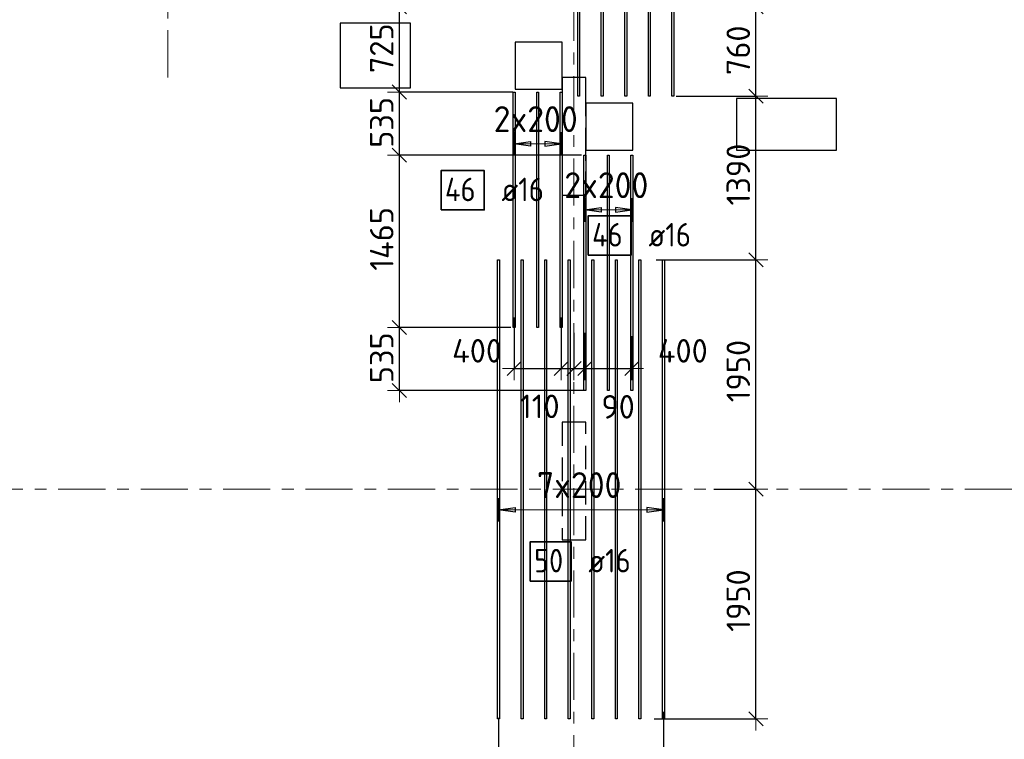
# Model space of a CAD drawing. Header units: metres. Extents: x -38 to 107, y -15 to 21.
# Tile 38 of 89: x 50 to 59, y 1 to 7. Entities that reach past the tile are written whole.
import ezdxf

# ---------------------------------------------------------------- set-up
doc = ezdxf.new("R2010")
doc.units = ezdxf.units.M
doc.header["$PDMODE"] = 65
for name, pattern in [('______11', [0.5, 0.4, -0.05, 0, -0.05]), ('______2', [0.27, 0.2, -0.07]), ('______5', [1.1, 0.8, -0.1, 0.1, -0.1])]:
    doc.linetypes.add(name, pattern=pattern)
for name, color, linetype, lineweight in [('XR$2$Осевая линия (1)', 7, '______5', 13), ('XR$3$Перекрытие (1)', 7, 'Continuous', 35), ('XR$3$Размерная линия (1)', 7, 'Continuous', 13)]:
    doc.layers.add(name, color=color, linetype=linetype, lineweight=lineweight)
for name, color, linetype, lineweight, true_color in [('XR$3$Арм.стержн.Доп. Арм верхн.зоны Х', 7, 'Continuous', 35, 0x8c8cff), ('XR$3$Арм.стержн.Доп. Арм. верхн.зоны У', 7, 'Continuous', 35, 0x739641), ('XR$5$Стена_ бетон несущ.', 7, 'Continuous', 70, 0xb4b496)]:
    doc.layers.add(name, color=color, linetype=linetype, lineweight=lineweight, true_color=true_color)
doc.styles.add('ISOCPEUR', font='txt')
doc.dimstyles.new('DIMSTYLE_3', dxfattribs={"dimtxt": 0.2, "dimasz": 0.2, "dimexe": 0, "dimexo": 0, "dimgap": 0.1, "dimtad": 2, "dimdec": 0, "dimlfac": 1000, "dimrnd": 5, "dimzin": 12, "dimdsep": 46, "dimtxsty": 'ISOCPEUR', "dimblk1": 'ALL_ML_STRICH', "dimblk2": 'ALL_ML_STRICH', "dimsah": 1, "dimcen": 0, "dimclrd": 7, "dimclre": 256, "dimclrt": 7, "dimadec": 0, "dimazin": 0, "dimtfac": 1, "dimtdec": 0, "dimtix": 1, "dimtmove": 2, "dimatfit": 3, "dimfxl": 0, "dimtzin": 0, "dimlwd": 0, "dimlwe": -3, "dimarcsym": 0})
doc.dimstyles.new('DIMSTYLE_6', dxfattribs={"dimtxt": 0.2, "dimasz": 0.2, "dimexe": 0, "dimexo": 0, "dimgap": 0.1, "dimtad": 2, "dimdec": 0, "dimlfac": 1000, "dimrnd": 5, "dimzin": 12, "dimdsep": 46, "dimtxsty": 'ISOCPEUR', "dimblk1": 'ALL_ML_STRICH', "dimblk2": 'ALL_ML_STRICH', "dimsah": 1, "dimcen": 0, "dimclrd": 7, "dimclre": 256, "dimclrt": 7, "dimadec": 0, "dimazin": 0, "dimtfac": 1, "dimtdec": 0, "dimtix": 1, "dimtmove": 2, "dimatfit": 3, "dimfxl": 0, "dimtvp": 1.2, "dimtzin": 0, "dimlwd": 0, "dimlwe": -3, "dimarcsym": 0})
doc.dimstyles.new('DIMSTYLE_7', dxfattribs={"dimtxt": 0.2, "dimasz": 0.2, "dimexe": 0, "dimexo": 0, "dimgap": 0.1, "dimtad": 0, "dimdec": 0, "dimlfac": 1000, "dimrnd": 5, "dimzin": 12, "dimdsep": 46, "dimtxsty": 'ISOCPEUR', "dimblk1": 'ALL_ML_STRICH', "dimblk2": 'ALL_ML_STRICH', "dimsah": 1, "dimcen": 0, "dimclrd": 7, "dimclre": 256, "dimclrt": 7, "dimadec": 0, "dimazin": 0, "dimtfac": 1, "dimtdec": 0, "dimtix": 1, "dimtmove": 2, "dimatfit": 3, "dimfxl": 0, "dimtvp": 1.2, "dimtzin": 0, "dimlwd": 0, "dimlwe": -3, "dimarcsym": 0})

# ---------------------------------------------------------------- blocks, each defined once
blk = doc.blocks.new('ALL_ML_STRICH')
at = {"color": 0, "linetype": 'ByBlock', "lineweight": -2}
for p, q in [((0, -0.5), (0, 0.5)), ((-1, 0), (0.5, 0)), ((-0.3, -0.3), (0.3, 0.3))]:
    blk.add_line(p, q, dxfattribs=at)
blk = doc.blocks.new('*D289')
at = {"layer": 'DEFPOINTS', "color": 7, "linetype": 'Continuous', "lineweight": 13, "transparency": 33554687}
for p in [(56.1181, 3.3), (55.6103, 1.3486), (56.4961, 1.3486)]:
    blk.add_point(p, dxfattribs=at)
at = {"layer": 'XR$3$Размерная линия (1)', "color": 9, "linetype": 'Continuous', "lineweight": -2, "true_color": 0xc7c7c7, "transparency": 33554687}
for p, q in [((56.1381, 3.3), (56.4961, 3.3)), ((55.6303, 1.3486), (56.4961, 1.3486))]:
    blk.add_line(p, q, dxfattribs=at)
at = {"layer": 'XR$3$Размерная линия (1)', "color": 7, "linetype": 'Continuous', "lineweight": -2, "transparency": 33554687}
blk.add_line((56.4961, 1.3486), (56.4961, 3.3), dxfattribs=at)
at = {"layer": 'XR$3$Размерная линия (1)', "color": 7, "linetype": 'Continuous', "lineweight": 13, "transparency": 33554687, "xscale": 0.2, "yscale": 0.2, "zscale": 0.2}
for p, rotation in [((56.4961, 3.3), 90), ((56.4961, 1.3486), 270)]:
    blk.add_blockref('ALL_ML_STRICH', p, dxfattribs=dict(at, rotation=rotation))
at = {"layer": 'XR$3$Размерная линия (1)', "color": 7, "linetype": 'Continuous', "lineweight": 13, "transparency": 33554687, "insert": (56.3461, 2.3543), "char_height": 0.2, "width": 0.8, "attachment_point": 5, "rotation": 90, "style": 'ISOCPEUR'}
blk.add_mtext('\\A1;{1950}', dxfattribs=at)
blk = doc.blocks.new('*D290')
at = {"layer": 'DEFPOINTS', "color": 7, "linetype": 'Continuous', "lineweight": 13, "transparency": 33554687}
for p in [(55.6278, 5.2486), (56.1181, 3.3), (56.4961, 3.3)]:
    blk.add_point(p, dxfattribs=at)
at = {"layer": 'XR$3$Размерная линия (1)', "color": 9, "linetype": 'Continuous', "lineweight": -2, "true_color": 0xc7c7c7, "transparency": 33554687}
for p, q in [((55.6478, 5.2486), (56.4961, 5.2486)), ((56.1381, 3.3), (56.4961, 3.3))]:
    blk.add_line(p, q, dxfattribs=at)
at = {"layer": 'XR$3$Размерная линия (1)', "color": 7, "linetype": 'Continuous', "lineweight": -2, "transparency": 33554687}
blk.add_line((56.4961, 3.3), (56.4961, 5.2486), dxfattribs=at)
at = {"layer": 'XR$3$Размерная линия (1)', "color": 7, "linetype": 'Continuous', "lineweight": 13, "transparency": 33554687, "xscale": 0.2, "yscale": 0.2, "zscale": 0.2}
for p, rotation in [((56.4961, 5.2486), 90), ((56.4961, 3.3), 270)]:
    blk.add_blockref('ALL_ML_STRICH', p, dxfattribs=dict(at, rotation=rotation))
at = {"layer": 'XR$3$Размерная линия (1)', "color": 7, "linetype": 'Continuous', "lineweight": 13, "transparency": 33554687, "insert": (56.3461, 4.3043), "char_height": 0.2, "width": 0.8, "attachment_point": 5, "rotation": 90, "style": 'ISOCPEUR'}
blk.add_mtext('\\A1;{1950}', dxfattribs=at)
blk = doc.blocks.new('*D291')
at = {"layer": 'DEFPOINTS', "color": 7, "linetype": 'Continuous', "lineweight": 13, "transparency": 33554687}
for p in [(55.7986, 6.6395), (55.6278, 5.2486), (56.4961, 5.2486)]:
    blk.add_point(p, dxfattribs=at)
at = {"layer": 'XR$3$Размерная линия (1)', "color": 9, "linetype": 'Continuous', "lineweight": -2, "true_color": 0xc7c7c7, "transparency": 33554687}
for p, q in [((55.8186, 6.6395), (56.4961, 6.6395)), ((55.6478, 5.2486), (56.4961, 5.2486))]:
    blk.add_line(p, q, dxfattribs=at)
at = {"layer": 'XR$3$Размерная линия (1)', "color": 7, "linetype": 'Continuous', "lineweight": -2, "transparency": 33554687}
blk.add_line((56.4961, 5.2486), (56.4961, 6.6395), dxfattribs=at)
at = {"layer": 'XR$3$Размерная линия (1)', "color": 7, "linetype": 'Continuous', "lineweight": 13, "transparency": 33554687, "xscale": 0.2, "yscale": 0.2, "zscale": 0.2}
for p, rotation in [((56.4961, 6.6395), 90), ((56.4961, 5.2486), 270)]:
    blk.add_blockref('ALL_ML_STRICH', p, dxfattribs=dict(at, rotation=rotation))
at = {"layer": 'XR$3$Размерная линия (1)', "color": 7, "linetype": 'Continuous', "lineweight": 13, "transparency": 33554687, "insert": (56.3461, 5.9741), "char_height": 0.2, "width": 0.8, "attachment_point": 5, "rotation": 90, "style": 'ISOCPEUR'}
blk.add_mtext('\\A1;{1390}', dxfattribs=at)
blk = doc.blocks.new('*D292')
at = {"layer": 'DEFPOINTS', "color": 7, "linetype": 'Continuous', "lineweight": 13, "transparency": 33554687}
for p in [(56.4289, 7.4), (55.7986, 6.6395), (56.4961, 6.6395)]:
    blk.add_point(p, dxfattribs=at)
at = {"layer": 'XR$3$Размерная линия (1)', "color": 9, "linetype": 'Continuous', "lineweight": -2, "true_color": 0xc7c7c7, "transparency": 33554687}
for p, q in [((56.4489, 7.4), (56.4961, 7.4)), ((55.8186, 6.6395), (56.4961, 6.6395))]:
    blk.add_line(p, q, dxfattribs=at)
at = {"layer": 'XR$3$Размерная линия (1)', "color": 7, "linetype": 'Continuous', "lineweight": -2, "transparency": 33554687}
blk.add_line((56.4961, 6.6395), (56.4961, 7.4), dxfattribs=at)
at = {"layer": 'XR$3$Размерная линия (1)', "color": 7, "linetype": 'Continuous', "lineweight": 13, "transparency": 33554687, "xscale": 0.2, "yscale": 0.2, "zscale": 0.2}
for p, rotation in [((56.4961, 7.4), 90), ((56.4961, 6.6395), 270)]:
    blk.add_blockref('ALL_ML_STRICH', p, dxfattribs=dict(at, rotation=rotation))
at = {"layer": 'XR$3$Размерная линия (1)', "color": 7, "linetype": 'Continuous', "lineweight": 13, "transparency": 33554687, "insert": (56.3461, 7.0298), "char_height": 0.2, "width": 0.6, "attachment_point": 5, "rotation": 90, "style": 'ISOCPEUR'}
blk.add_mtext('\\A1;{760}', dxfattribs=at)
blk = doc.blocks.new('*D299')
at = {"layer": 'DEFPOINTS', "color": 7, "linetype": 'Continuous', "lineweight": 13, "transparency": 33554687}
for p in [(54.4341, 4.6752), (53.4673, 4.1394), (55.0501, 4.1394)]:
    blk.add_point(p, dxfattribs=at)
at = {"layer": 'XR$3$Размерная линия (1)', "color": 9, "linetype": 'Continuous', "lineweight": -2, "true_color": 0xc7c7c7, "transparency": 33554687}
for p, q in [((54.4141, 4.6752), (53.4673, 4.6752)), ((55.0301, 4.1394), (53.4673, 4.1394))]:
    blk.add_line(p, q, dxfattribs=at)
at = {"layer": 'XR$3$Размерная линия (1)', "color": 7, "linetype": 'Continuous', "lineweight": -2, "transparency": 33554687}
blk.add_line((53.4673, 4.1394), (53.4673, 4.6752), dxfattribs=at)
at = {"layer": 'XR$3$Размерная линия (1)', "color": 7, "linetype": 'Continuous', "lineweight": 13, "transparency": 33554687, "xscale": 0.2, "yscale": 0.2, "zscale": 0.2}
for p, rotation in [((53.4673, 4.6752), 90), ((53.4673, 4.1394), 270)]:
    blk.add_blockref('ALL_ML_STRICH', p, dxfattribs=dict(at, rotation=rotation))
at = {"layer": 'XR$3$Размерная линия (1)', "color": 7, "linetype": 'Continuous', "lineweight": 13, "transparency": 33554687, "insert": (53.3173, 4.4173), "char_height": 0.2, "width": 0.6, "attachment_point": 5, "rotation": 90, "style": 'ISOCPEUR'}
blk.add_mtext('\\A1;{535}', dxfattribs=at)
blk = doc.blocks.new('*D300')
at = {"layer": 'DEFPOINTS', "color": 7, "linetype": 'Continuous', "lineweight": 13, "transparency": 33554687}
for p in [(55.0341, 6.1394), (53.4673, 4.6752), (54.4341, 4.6752)]:
    blk.add_point(p, dxfattribs=at)
at = {"layer": 'XR$3$Размерная линия (1)', "color": 9, "linetype": 'Continuous', "lineweight": -2, "true_color": 0xc7c7c7, "transparency": 33554687}
for p, q in [((55.0141, 6.1394), (53.4673, 6.1394)), ((54.4141, 4.6752), (53.4673, 4.6752))]:
    blk.add_line(p, q, dxfattribs=at)
at = {"layer": 'XR$3$Размерная линия (1)', "color": 7, "linetype": 'Continuous', "lineweight": -2, "transparency": 33554687}
blk.add_line((53.4673, 4.6752), (53.4673, 6.1394), dxfattribs=at)
at = {"layer": 'XR$3$Размерная линия (1)', "color": 7, "linetype": 'Continuous', "lineweight": 13, "transparency": 33554687, "xscale": 0.2, "yscale": 0.2, "zscale": 0.2}
for p, rotation in [((53.4673, 6.1394), 90), ((53.4673, 4.6752), 270)]:
    blk.add_blockref('ALL_ML_STRICH', p, dxfattribs=dict(at, rotation=rotation))
at = {"layer": 'XR$3$Размерная линия (1)', "color": 7, "linetype": 'Continuous', "lineweight": 13, "transparency": 33554687, "insert": (53.3173, 5.4273), "char_height": 0.2, "width": 0.8, "attachment_point": 5, "rotation": 90, "style": 'ISOCPEUR'}
blk.add_mtext('\\A1;{1465}', dxfattribs=at)
blk = doc.blocks.new('*D301')
at = {"layer": 'DEFPOINTS', "color": 7, "linetype": 'Continuous', "lineweight": 13, "transparency": 33554687}
for p in [(54.4501, 6.6752), (53.4673, 6.1394), (55.0341, 6.1394)]:
    blk.add_point(p, dxfattribs=at)
at = {"layer": 'XR$3$Размерная линия (1)', "color": 9, "linetype": 'Continuous', "lineweight": -2, "true_color": 0xc7c7c7, "transparency": 33554687}
for p, q in [((54.4301, 6.6752), (53.4673, 6.6752)), ((55.0141, 6.1394), (53.4673, 6.1394))]:
    blk.add_line(p, q, dxfattribs=at)
at = {"layer": 'XR$3$Размерная линия (1)', "color": 7, "linetype": 'Continuous', "lineweight": -2, "transparency": 33554687}
blk.add_line((53.4673, 6.1394), (53.4673, 6.6752), dxfattribs=at)
at = {"layer": 'XR$3$Размерная линия (1)', "color": 7, "linetype": 'Continuous', "lineweight": 13, "transparency": 33554687, "xscale": 0.2, "yscale": 0.2, "zscale": 0.2}
for p, rotation in [((53.4673, 6.6752), 90), ((53.4673, 6.1394), 270)]:
    blk.add_blockref('ALL_ML_STRICH', p, dxfattribs=dict(at, rotation=rotation))
at = {"layer": 'XR$3$Размерная линия (1)', "color": 7, "linetype": 'Continuous', "lineweight": 13, "transparency": 33554687, "insert": (53.3173, 6.4173), "char_height": 0.2, "width": 0.6, "attachment_point": 5, "rotation": 90, "style": 'ISOCPEUR'}
blk.add_mtext('\\A1;{535}', dxfattribs=at)
blk = doc.blocks.new('*D302')
at = {"layer": 'DEFPOINTS', "color": 7, "linetype": 'Continuous', "lineweight": 13, "transparency": 33554687}
for p in [(53.615, 7.4), (53.4673, 6.6752), (54.4501, 6.6752)]:
    blk.add_point(p, dxfattribs=at)
at = {"layer": 'XR$3$Размерная линия (1)', "color": 9, "linetype": 'Continuous', "lineweight": -2, "true_color": 0xc7c7c7, "transparency": 33554687}
for p, q in [((53.595, 7.4), (53.4673, 7.4)), ((54.4301, 6.6752), (53.4673, 6.6752))]:
    blk.add_line(p, q, dxfattribs=at)
at = {"layer": 'XR$3$Размерная линия (1)', "color": 7, "linetype": 'Continuous', "lineweight": -2, "transparency": 33554687}
blk.add_line((53.4673, 6.6752), (53.4673, 7.4), dxfattribs=at)
at = {"layer": 'XR$3$Размерная линия (1)', "color": 7, "linetype": 'Continuous', "lineweight": 13, "transparency": 33554687, "xscale": 0.2, "yscale": 0.2, "zscale": 0.2}
for p, rotation in [((53.4673, 7.4), 90), ((53.4673, 6.6752), 270)]:
    blk.add_blockref('ALL_ML_STRICH', p, dxfattribs=dict(at, rotation=rotation))
at = {"layer": 'XR$3$Размерная линия (1)', "color": 7, "linetype": 'Continuous', "lineweight": 13, "transparency": 33554687, "insert": (53.3173, 7.0476), "char_height": 0.2, "width": 0.6, "attachment_point": 5, "rotation": 90, "style": 'ISOCPEUR'}
blk.add_mtext('\\A1;{725}', dxfattribs=at)
blk = doc.blocks.new('*D303')
at = {"layer": 'DEFPOINTS', "color": 7, "linetype": 'Continuous', "lineweight": 13, "transparency": 33554687}
for p in [(54.31, 1.3781), (54.95, 1.122), (54.31, 0.7208)]:
    blk.add_point(p, dxfattribs=at)
at = {"layer": 'XR$3$Размерная линия (1)', "color": 9, "linetype": 'Continuous', "lineweight": -2, "true_color": 0xc7c7c7, "transparency": 33554687}
for p, q in [((54.31, 1.3581), (54.31, 0.7208)), ((54.95, 1.102), (54.95, 0.7208))]:
    blk.add_line(p, q, dxfattribs=at)
at = {"layer": 'XR$3$Размерная линия (1)', "color": 7, "linetype": 'Continuous', "lineweight": -2, "transparency": 33554687}
blk.add_line((54.31, 0.7208), (54.95, 0.7208), dxfattribs=at)
at = {"layer": 'XR$3$Размерная линия (1)', "color": 7, "linetype": 'Continuous', "lineweight": 13, "transparency": 33554687, "xscale": 0.2, "yscale": 0.2, "zscale": 0.2, "rotation": 180}
blk.add_blockref('ALL_ML_STRICH', (54.31, 0.7208), dxfattribs=at)
at = {"layer": 'XR$3$Размерная линия (1)', "color": 7, "linetype": 'Continuous', "lineweight": 13, "transparency": 33554687, "xscale": 0.2, "yscale": 0.2, "zscale": 0.2}
blk.add_blockref('ALL_ML_STRICH', (54.95, 0.7208), dxfattribs=at)
at = {"layer": 'XR$3$Размерная линия (1)', "color": 7, "linetype": 'Continuous', "lineweight": 13, "transparency": 33554687, "insert": (54.63, 0.8708), "char_height": 0.2, "width": 0.6, "attachment_point": 5, "style": 'ISOCPEUR'}
blk.add_mtext('\\A1;{640}', dxfattribs=at)
blk = doc.blocks.new('*D304')
at = {"layer": 'DEFPOINTS', "color": 7, "linetype": 'Continuous', "lineweight": 13, "transparency": 33554687}
for p in [(55.71, 1.4298), (54.95, 1.122), (54.95, 0.7208)]:
    blk.add_point(p, dxfattribs=at)
at = {"layer": 'XR$3$Размерная линия (1)', "color": 9, "linetype": 'Continuous', "lineweight": -2, "true_color": 0xc7c7c7, "transparency": 33554687}
for p, q in [((55.71, 1.4098), (55.71, 0.7208)), ((54.95, 1.102), (54.95, 0.7208))]:
    blk.add_line(p, q, dxfattribs=at)
at = {"layer": 'XR$3$Размерная линия (1)', "color": 7, "linetype": 'Continuous', "lineweight": -2, "transparency": 33554687}
blk.add_line((54.95, 0.7208), (55.71, 0.7208), dxfattribs=at)
at = {"layer": 'XR$3$Размерная линия (1)', "color": 7, "linetype": 'Continuous', "lineweight": 13, "transparency": 33554687, "xscale": 0.2, "yscale": 0.2, "zscale": 0.2, "rotation": 180}
blk.add_blockref('ALL_ML_STRICH', (54.95, 0.7208), dxfattribs=at)
at = {"layer": 'XR$3$Размерная линия (1)', "color": 7, "linetype": 'Continuous', "lineweight": 13, "transparency": 33554687, "xscale": 0.2, "yscale": 0.2, "zscale": 0.2}
blk.add_blockref('ALL_ML_STRICH', (55.71, 0.7208), dxfattribs=at)
at = {"layer": 'XR$3$Размерная линия (1)', "color": 7, "linetype": 'Continuous', "lineweight": 13, "transparency": 33554687, "insert": (55.34, 0.8708), "char_height": 0.2, "width": 0.6, "attachment_point": 5, "style": 'ISOCPEUR'}
blk.add_mtext('\\A1;{760}', dxfattribs=at)
blk = doc.blocks.new('*D327')
at = {"layer": 'DEFPOINTS', "color": 7, "linetype": 'Continuous', "lineweight": 13, "transparency": 33554687}
for p in [(54.4421, 4.7796), (54.8421, 4.7796), (54.4421, 4.3261)]:
    blk.add_point(p, dxfattribs=at)
at = {"layer": 'XR$3$Размерная линия (1)', "color": 9, "linetype": 'Continuous', "lineweight": -2, "true_color": 0xc7c7c7, "transparency": 33554687}
for p, q in [((54.4421, 4.7596), (54.4421, 4.3261)), ((54.8421, 4.7596), (54.8421, 4.3261))]:
    blk.add_line(p, q, dxfattribs=at)
at = {"layer": 'XR$3$Размерная линия (1)', "color": 7, "linetype": 'Continuous', "lineweight": -2, "transparency": 33554687}
blk.add_line((54.4421, 4.3261), (54.8421, 4.3261), dxfattribs=at)
at = {"layer": 'XR$3$Размерная линия (1)', "color": 7, "linetype": 'Continuous', "lineweight": 13, "transparency": 33554687, "xscale": 0.2, "yscale": 0.2, "zscale": 0.2, "rotation": 180}
blk.add_blockref('ALL_ML_STRICH', (54.4421, 4.3261), dxfattribs=at)
at = {"layer": 'XR$3$Размерная линия (1)', "color": 7, "linetype": 'Continuous', "lineweight": 13, "transparency": 33554687, "xscale": 0.2, "yscale": 0.2, "zscale": 0.2}
blk.add_blockref('ALL_ML_STRICH', (54.8421, 4.3261), dxfattribs=at)
at = {"layer": 'XR$3$Размерная линия (1)', "color": 7, "linetype": 'Continuous', "lineweight": 13, "transparency": 33554687, "insert": (54.127, 4.4763), "char_height": 0.2, "width": 0.6, "attachment_point": 5, "style": 'ISOCPEUR'}
blk.add_mtext('\\A1;{400}', dxfattribs=at)
blk = doc.blocks.new('*D328')
at = {"layer": 'DEFPOINTS', "color": 7, "linetype": 'Continuous', "lineweight": 13, "transparency": 33554687}
for p in [(54.8421, 4.7796), (54.95, 4.6483), (54.8421, 4.3261)]:
    blk.add_point(p, dxfattribs=at)
at = {"layer": 'XR$3$Размерная линия (1)', "color": 9, "linetype": 'Continuous', "lineweight": -2, "true_color": 0xc7c7c7, "transparency": 33554687}
for p, q in [((54.8421, 4.7596), (54.8421, 4.3261)), ((54.95, 4.6283), (54.95, 4.3261))]:
    blk.add_line(p, q, dxfattribs=at)
at = {"layer": 'XR$3$Размерная линия (1)', "color": 7, "linetype": 'Continuous', "lineweight": -2, "transparency": 33554687}
blk.add_line((54.8421, 4.3261), (54.95, 4.3261), dxfattribs=at)
at = {"layer": 'XR$3$Размерная линия (1)', "color": 7, "linetype": 'Continuous', "lineweight": 13, "transparency": 33554687, "xscale": 0.2, "yscale": 0.2, "zscale": 0.2, "rotation": 180}
blk.add_blockref('ALL_ML_STRICH', (54.8421, 4.3261), dxfattribs=at)
at = {"layer": 'XR$3$Размерная линия (1)', "color": 7, "linetype": 'Continuous', "lineweight": 13, "transparency": 33554687, "xscale": 0.2, "yscale": 0.2, "zscale": 0.2}
blk.add_blockref('ALL_ML_STRICH', (54.95, 4.3261), dxfattribs=at)
at = {"layer": 'XR$3$Размерная линия (1)', "color": 7, "linetype": 'Continuous', "lineweight": 13, "transparency": 33554687, "insert": (54.66, 4.0042), "char_height": 0.2, "width": 0.6, "attachment_point": 5, "style": 'ISOCPEUR'}
blk.add_mtext('\\A1;{110}', dxfattribs=at)
blk = doc.blocks.new('*D329')
at = {"layer": 'DEFPOINTS', "color": 7, "linetype": 'Continuous', "lineweight": 13, "transparency": 33554687}
for p in [(54.95, 4.6483), (55.0421, 4.6483), (54.95, 4.3261)]:
    blk.add_point(p, dxfattribs=at)
at = {"layer": 'XR$3$Размерная линия (1)', "color": 9, "linetype": 'Continuous', "lineweight": -2, "true_color": 0xc7c7c7, "transparency": 33554687}
for p, q in [((54.95, 4.6283), (54.95, 4.3261)), ((55.0421, 4.6283), (55.0421, 4.3261))]:
    blk.add_line(p, q, dxfattribs=at)
at = {"layer": 'XR$3$Размерная линия (1)', "color": 7, "linetype": 'Continuous', "lineweight": -2, "transparency": 33554687}
blk.add_line((54.95, 4.3261), (55.0421, 4.3261), dxfattribs=at)
at = {"layer": 'XR$3$Размерная линия (1)', "color": 7, "linetype": 'Continuous', "lineweight": 13, "transparency": 33554687, "xscale": 0.2, "yscale": 0.2, "zscale": 0.2}
blk.add_blockref('ALL_ML_STRICH', (55.0421, 4.3261), dxfattribs=at)
at = {"layer": 'XR$3$Размерная линия (1)', "color": 7, "linetype": 'Continuous', "lineweight": 13, "transparency": 33554687, "xscale": 0.2, "yscale": 0.2, "zscale": 0.2, "rotation": 180}
blk.add_blockref('ALL_ML_STRICH', (54.95, 4.3261), dxfattribs=at)
at = {"layer": 'XR$3$Размерная линия (1)', "color": 7, "linetype": 'Continuous', "lineweight": 13, "transparency": 33554687, "insert": (55.3252, 4.0005), "char_height": 0.2, "width": 0.4, "attachment_point": 5, "style": 'ISOCPEUR'}
blk.add_mtext('\\A1;{90}', dxfattribs=at)
blk = doc.blocks.new('*D330')
at = {"layer": 'DEFPOINTS', "color": 7, "linetype": 'Continuous', "lineweight": 13, "transparency": 33554687}
for p in [(55.0421, 4.6483), (55.4421, 4.6212), (55.0421, 4.3261)]:
    blk.add_point(p, dxfattribs=at)
at = {"layer": 'XR$3$Размерная линия (1)', "color": 9, "linetype": 'Continuous', "lineweight": -2, "true_color": 0xc7c7c7, "transparency": 33554687}
for p, q in [((55.0421, 4.6283), (55.0421, 4.3261)), ((55.4421, 4.6012), (55.4421, 4.3261))]:
    blk.add_line(p, q, dxfattribs=at)
at = {"layer": 'XR$3$Размерная линия (1)', "color": 7, "linetype": 'Continuous', "lineweight": -2, "transparency": 33554687}
blk.add_line((55.0421, 4.3261), (55.4421, 4.3261), dxfattribs=at)
at = {"layer": 'XR$3$Размерная линия (1)', "color": 7, "linetype": 'Continuous', "lineweight": 13, "transparency": 33554687, "xscale": 0.2, "yscale": 0.2, "zscale": 0.2, "rotation": 180}
blk.add_blockref('ALL_ML_STRICH', (55.0421, 4.3261), dxfattribs=at)
at = {"layer": 'XR$3$Размерная линия (1)', "color": 7, "linetype": 'Continuous', "lineweight": 13, "transparency": 33554687, "xscale": 0.2, "yscale": 0.2, "zscale": 0.2}
blk.add_blockref('ALL_ML_STRICH', (55.4421, 4.3261), dxfattribs=at)
at = {"layer": 'XR$3$Размерная линия (1)', "color": 7, "linetype": 'Continuous', "lineweight": 13, "transparency": 33554687, "insert": (55.8746, 4.4761), "char_height": 0.2, "width": 0.6, "attachment_point": 5, "style": 'ISOCPEUR'}
blk.add_mtext('\\A1;{400}', dxfattribs=at)

msp = doc.modelspace()

# ---------------------------------------------------------------- linework, layer by layer
at = {"layer": 'XR$2$Осевая линия (1)', "color": 253, "linetype": '______11', "lineweight": 13, "true_color": 0xa0a0a0, "transparency": 33554687}
for p, q in [((51.5, 6.8), (51.5, 19.78)), ((54.95, -3.39), (54.95, 8.98)), ((-2.63, 3.3), (62.6, 3.3))]:
    msp.add_line(p, q, dxfattribs=at)
at = {"layer": 'XR$3$Арм.стержн.Доп. Арм верхн.зоны Х', "color": 253, "linetype": 'Continuous', "lineweight": -3, "true_color": 0xa0a0a0, "transparency": 33554687}
for p, q in [((54.31, 3.1255), (54.31, 3.2255)), ((55.71, 3.1255), (55.71, 3.2255)), ((54.31, 3.1255), (54.31, 3.0255)), ((55.71, 3.1255), (55.71, 3.0255))]:
    msp.add_line(p, q, dxfattribs=at)
at = {"layer": 'XR$3$Арм.стержн.Доп. Арм верхн.зоны Х', "color": 7, "linetype": 'Continuous', "lineweight": 25, "transparency": 33554687}
for p, q in [((54.31, 3.1255), (54.45, 3.1455)), ((54.45, 3.1055), (54.31, 3.1255)), ((54.45, 3.1455), (54.45, 3.1055)), ((55.71, 3.1255), (55.57, 3.1455)), ((55.57, 3.1455), (55.57, 3.1055)), ((55.57, 3.1055), (55.71, 3.1255))]:
    msp.add_line(p, q, dxfattribs=at)
at = {"layer": 'XR$3$Арм.стержн.Доп. Арм верхн.зоны Х', "color": 7, "linetype": 'Continuous', "lineweight": 13, "transparency": 33554687}
for p, q in [((54.31, 3.1255), (54.31, 3.1255)), ((55.71, 3.1255), (55.71, 3.1255))]:
    msp.add_line(p, q, dxfattribs=at)
at = {"layer": 'XR$3$Арм.стержн.Доп. Арм верхн.зоны Х', "color": 7, "linetype": 'Continuous', "lineweight": 25, "transparency": 33554687}
for points in [[(54.302, 1.3486), (54.302, 5.2486), (54.318, 5.2486), (54.318, 1.3486), (54.302, 1.3486)], [(54.502, 1.3486), (54.502, 5.2486), (54.518, 5.2486), (54.518, 1.3486), (54.502, 1.3486)], [(54.702, 1.3486), (54.702, 5.2486), (54.718, 5.2486), (54.718, 1.3486), (54.702, 1.3486)], [(54.902, 1.3486), (54.902, 5.2486), (54.918, 5.2486), (54.918, 1.3486), (54.902, 1.3486)], [(55.102, 1.3486), (55.102, 5.2486), (55.118, 5.2486), (55.118, 1.3486), (55.102, 1.3486)], [(55.302, 1.3486), (55.302, 5.2486), (55.318, 5.2486), (55.318, 1.3486), (55.302, 1.3486)], [(55.502, 1.3486), (55.502, 5.2486), (55.518, 5.2486), (55.518, 1.3486), (55.502, 1.3486)], [(55.702, 1.3486), (55.702, 5.2486), (55.718, 5.2486), (55.718, 1.3486), (55.702, 1.3486)]]:
    msp.add_lwpolyline(points, dxfattribs=at)
at = {"layer": 'XR$3$Арм.стержн.Доп. Арм верхн.зоны Х', "color": 7, "linetype": 'Continuous', "lineweight": 13, "transparency": 33554687}
msp.add_lwpolyline([(54.31, 3.1255), (54.437, 3.1255), (54.437, 3.1255), (55.71, 3.1255)], dxfattribs=at)
at = {"layer": 'XR$3$Арм.стержн.Доп. Арм верхн.зоны Х', "color": 7, "linetype": 'Continuous', "lineweight": 35, "transparency": 33554687}
msp.add_lwpolyline([(54.5791, 2.52), (54.9258, 2.52), (54.9258, 2.8534), (54.5791, 2.8534), (54.5791, 2.52)], dxfattribs=at)
at = {"layer": 'XR$3$Арм.стержн.Доп. Арм. верхн.зоны У', "color": 253, "linetype": 'Continuous', "lineweight": -3, "true_color": 0xa0a0a0, "transparency": 33554687}
for p, q in [((54.4421, 6.2354), (54.4421, 6.3354)), ((54.8421, 6.2354), (54.8421, 6.3354)), ((54.4421, 6.2354), (54.4421, 6.1354)), ((54.8421, 6.2354), (54.8421, 6.1354)), ((55.0421, 5.6737), (55.0421, 5.7737)), ((55.4421, 5.6737), (55.4421, 5.7737)), ((55.0421, 5.6737), (55.0421, 5.5737)), ((55.4421, 5.6737), (55.4421, 5.5737))]:
    msp.add_line(p, q, dxfattribs=at)
at = {"layer": 'XR$3$Арм.стержн.Доп. Арм. верхн.зоны У', "color": 7, "linetype": 'Continuous', "lineweight": 25, "transparency": 33554687}
for p, q in [((54.4421, 6.2354), (54.5821, 6.2554)), ((54.5821, 6.2154), (54.4421, 6.2354)), ((54.5821, 6.2554), (54.5821, 6.2154)), ((54.8421, 6.2354), (54.7021, 6.2554)), ((54.7021, 6.2554), (54.7021, 6.2154)), ((54.7021, 6.2154), (54.8421, 6.2354)), ((55.0421, 5.6737), (55.1821, 5.6937)), ((55.1821, 5.6937), (55.1821, 5.6537)), ((55.4421, 5.6737), (55.3021, 5.6937)), ((55.3021, 5.6937), (55.3021, 5.6537)), ((55.1821, 5.6537), (55.0421, 5.6737)), ((55.3021, 5.6537), (55.4421, 5.6737))]:
    msp.add_line(p, q, dxfattribs=at)
at = {"layer": 'XR$3$Арм.стержн.Доп. Арм. верхн.зоны У', "color": 7, "linetype": 'Continuous', "lineweight": 13, "transparency": 33554687}
for p, q in [((54.4421, 6.2354), (54.4421, 6.2354)), ((54.4421, 6.2354), (54.8421, 6.2354)), ((54.8421, 6.2354), (54.8421, 6.2354)), ((55.0421, 5.6737), (55.0421, 5.6737)), ((55.0421, 5.6737), (55.4421, 5.6737)), ((55.4421, 5.6737), (55.4421, 5.6737))]:
    msp.add_line(p, q, dxfattribs=at)
at = {"layer": 'XR$3$Арм.стержн.Доп. Арм. верхн.зоны У', "color": 7, "linetype": 'Continuous', "lineweight": 25, "transparency": 33554687}
for points in [[(54.9826, 6.6395), (54.9826, 8.6395), (54.9986, 8.6395), (54.9986, 6.6395), (54.9826, 6.6395)], [(55.1826, 6.6395), (55.1826, 8.6395), (55.1986, 8.6395), (55.1986, 6.6395), (55.1826, 6.6395)], [(55.3826, 6.6395), (55.3826, 8.6395), (55.3986, 8.6395), (55.3986, 6.6395), (55.3826, 6.6395)], [(55.5826, 6.6395), (55.5826, 8.6395), (55.5986, 8.6395), (55.5986, 6.6395), (55.5826, 6.6395)], [(55.7826, 6.6395), (55.7826, 8.6395), (55.7986, 8.6395), (55.7986, 6.6395), (55.7826, 6.6395)], [(54.4501, 6.6752), (54.4501, 4.6752), (54.4341, 4.6752), (54.4341, 6.6752), (54.4501, 6.6752)], [(54.6501, 6.6752), (54.6501, 4.6752), (54.6341, 4.6752), (54.6341, 6.6752), (54.6501, 6.6752)], [(54.8501, 6.6752), (54.8501, 4.6752), (54.8341, 4.6752), (54.8341, 6.6752), (54.8501, 6.6752)], [(55.0501, 6.1394), (55.0501, 4.1394), (55.0341, 4.1394), (55.0341, 6.1394), (55.0501, 6.1394)], [(55.2501, 6.1394), (55.2501, 4.1394), (55.2341, 4.1394), (55.2341, 6.1394), (55.2501, 6.1394)], [(55.4501, 6.1394), (55.4501, 4.1394), (55.4341, 4.1394), (55.4341, 6.1394), (55.4501, 6.1394)]]:
    msp.add_lwpolyline(points, dxfattribs=at)
at = {"layer": 'XR$3$Арм.стержн.Доп. Арм. верхн.зоны У', "color": 7, "linetype": 'Continuous', "lineweight": 35, "transparency": 33554687}
for points in [[(53.8213, 5.6741), (54.188, 5.6741), (54.188, 6.0074), (53.8213, 6.0074), (53.8213, 5.6741)], [(55.0707, 5.2892), (55.4374, 5.2892), (55.4374, 5.6225), (55.0707, 5.6225), (55.0707, 5.2892)]]:
    msp.add_lwpolyline(points, dxfattribs=at)
at = {"layer": 'XR$3$Перекрытие (1)', "color": 7, "linetype": 'Continuous', "lineweight": 25, "transparency": 33554687}
for p, q in [((52.963, 7.2601), (52.963, 6.7101)), ((53.563, 7.2601), (52.963, 7.2601)), ((53.563, 6.7101), (53.563, 7.2601)), ((54.4501, 7.1002), (54.4501, 6.7002)), ((54.8501, 7.1002), (54.4501, 7.1002)), ((54.8501, 6.7002), (54.8501, 7.1002)), ((52.963, 6.7101), (53.563, 6.7101)), ((54.4501, 6.7002), (54.8501, 6.7002)), ((56.3297, 6.6202), (56.3297, 6.1802)), ((57.1797, 6.6202), (56.3297, 6.6202)), ((57.1797, 6.1802), (57.1797, 6.6202)), ((55.05, 6.5802), (55.05, 6.1802)), ((55.45, 6.5802), (55.05, 6.5802)), ((55.45, 6.1802), (55.45, 6.5802)), ((55.05, 6.1802), (55.45, 6.1802)), ((56.3297, 6.1802), (57.1797, 6.1802))]:
    msp.add_line(p, q, dxfattribs=at)
at = {"layer": 'XR$5$Стена_ бетон несущ.', "color": 253, "linetype": '______2', "lineweight": -3, "true_color": 0xa0a0a0, "transparency": 33554687}
for p, q in [((55.05, 6.8), (54.85, 6.8)), ((54.85, 6.8), (54.85, 6.7)), ((55.05, 6.6999), (55.05, 6.8)), ((54.85, 6.7), (54.85, 6.5)), ((55.05, 6.6199), (55.05, 6.6999)), ((55.05, 6.1699), (55.05, 6.6199)), ((54.85, 6.5), (54.85, 6.15)), ((54.85, 6.15), (54.85, 6.07)), ((55.05, 6.0899), (55.05, 6.1699)), ((54.85, 6.07), (54.85, 5.8)), ((55.05, 5.8), (55.05, 6.0899)), ((54.85, 5.8), (55.05, 5.8)), ((55.05, 3.87), (54.85, 3.87)), ((54.85, 3.87), (54.85, 2.87)), ((55.05, 2.87), (55.05, 3.87)), ((54.85, 2.87), (55.05, 2.87))]:
    msp.add_line(p, q, dxfattribs=at)

# ---------------------------------------------------------------- texts
at = {"layer": 'XR$3$Арм.стержн.Доп. Арм верхн.зоны Х', "color": 7, "linetype": 'Continuous', "lineweight": 13, "transparency": 33554687, "insert": (54.636, 3.2255), "char_height": 0.22, "width": 0.873359, "attachment_point": 7, "style": 'ISOCPEUR'}
msp.add_mtext('\\W0.95;7x200', dxfattribs=at)
at = {"layer": 'XR$3$Арм.стержн.Доп. Арм верхн.зоны Х', "color": 7, "linetype": 'Continuous', "lineweight": 25, "transparency": 33554687, "char_height": 0.2, "attachment_point": 7, "style": 'ISOCPEUR'}
for s, insert, width in [('\\W0.87;50', (54.6124, 2.5934), 0.367208), ('\\W0.89; ø16 ', (54.9591, 2.5934), 0.749105)]:
    msp.add_mtext(s, dxfattribs=dict(at, insert=insert, width=width))
at = {"layer": 'XR$3$Арм.стержн.Доп. Арм. верхн.зоны У', "color": 7, "linetype": 'Continuous', "lineweight": 13, "transparency": 33554687, "char_height": 0.22, "width": 0.873359, "attachment_point": 7, "style": 'ISOCPEUR'}
for insert in [(54.2681, 6.3354), (54.8681, 5.7737)]:
    msp.add_mtext('\\W0.95;2x200', dxfattribs=dict(at, insert=insert))
at = {"layer": 'XR$3$Арм.стержн.Доп. Арм. верхн.зоны У', "color": 7, "linetype": 'Continuous', "lineweight": 25, "transparency": 33554687, "char_height": 0.2, "attachment_point": 7, "style": 'ISOCPEUR'}
for s, insert, width in [('\\W0.88;46', (53.8546, 5.7474), 0.387995), ('\\W0.89; ø16 ', (54.2213, 5.7474), 0.749105), ('\\W0.88;46', (55.1041, 5.3625), 0.387995), ('\\W0.89; ø16 ', (55.4707, 5.3625), 0.749105)]:
    msp.add_mtext(s, dxfattribs=dict(at, insert=insert, width=width))

# ---------------------------------------------------------------- dimensions: what is measured, and where the dimension line sits
at = {"layer": 'XR$3$Размерная линия (1)', "color": 7, "linetype": 'Continuous', "lineweight": 13, "transparency": 33554687}
for base, p1, p2, dimstyle, picture, middle in [((53.4673, 7.4), (54.4301, 6.6752), (53.595, 7.4), 'DIMSTYLE_3', '*D302', (53.3173, 7.0476)), ((56.49611, 7.4), (55.81857, 6.63951), (56.44888, 7.4), 'DIMSTYLE_3', '*D292', (56.34611, 7.02975)), ((53.4673, 6.6752), (55.0141, 6.1394), (54.4301, 6.6752), 'DIMSTYLE_6', '*D301', (53.3173, 6.4173)), ((56.4961, 6.6395), (55.6478, 5.2486), (55.8186, 6.6395), 'DIMSTYLE_3', '*D291', (56.3461, 5.9741)), ((53.4673, 6.1394), (54.4141, 4.6752), (55.0141, 6.1394), 'DIMSTYLE_3', '*D300', (53.3173, 5.4273)), ((56.4961, 5.2486), (56.1381, 3.3), (55.6478, 5.2486), 'DIMSTYLE_3', '*D290', (56.3461, 4.3043)), ((53.4673, 4.6752), (55.0301, 4.1394), (54.4141, 4.6752), 'DIMSTYLE_6', '*D299', (53.3173, 4.4173)), ((56.4961, 3.3), (55.6303, 1.3486), (56.1381, 3.3), 'DIMSTYLE_3', '*D289', (56.3461, 2.3543))]:
    dim = msp.add_linear_dim(base=base, p1=p1, p2=p2, angle=90, dimstyle=dimstyle, override={"dimpost": '<>', "dimclrd": 7, "dimclre": 9, "dimclrt": 7, "dimlwd": 0, "dimlwe": 65533}, dxfattribs=at)
    dim.commit()
    dim.dimension.update_dxf_attribs({"geometry": picture, "text_midpoint": middle, "dimtype": 160})
for base, p1, p2, dimstyle, picture, middle in [((54.8421, 4.3261), (54.4421, 4.7596), (54.8421, 4.7596), 'DIMSTYLE_6', '*D327', (54.127, 4.4763)), ((54.95, 4.3261), (54.8421, 4.7596), (54.95, 4.6283), 'DIMSTYLE_7', '*D328', (54.66, 4.0042)), ((55.0421, 4.3261), (54.95, 4.6283), (55.0421, 4.6283), 'DIMSTYLE_7', '*D329', (55.3252, 4.0005)), ((55.4421, 4.3261), (55.0421, 4.6283), (55.4421, 4.6012), 'DIMSTYLE_6', '*D330', (55.8746, 4.4761)), ((55.71, 0.7208), (54.95, 1.102), (55.71, 1.4098), 'DIMSTYLE_3', '*D304', (55.34, 0.8708)), ((54.95, 0.7208), (54.31, 1.3581), (54.95, 1.102), 'DIMSTYLE_3', '*D303', (54.63, 0.8708))]:
    dim = msp.add_linear_dim(base=base, p1=p1, p2=p2, dimstyle=dimstyle, override={"dimpost": '<>', "dimclrd": 7, "dimclre": 9, "dimclrt": 7, "dimlwd": 0, "dimlwe": 65533}, dxfattribs=at)
    dim.commit()
    dim.dimension.update_dxf_attribs({"geometry": picture, "text_midpoint": middle, "dimtype": 160})

doc.saveas('drawing.dxf')
